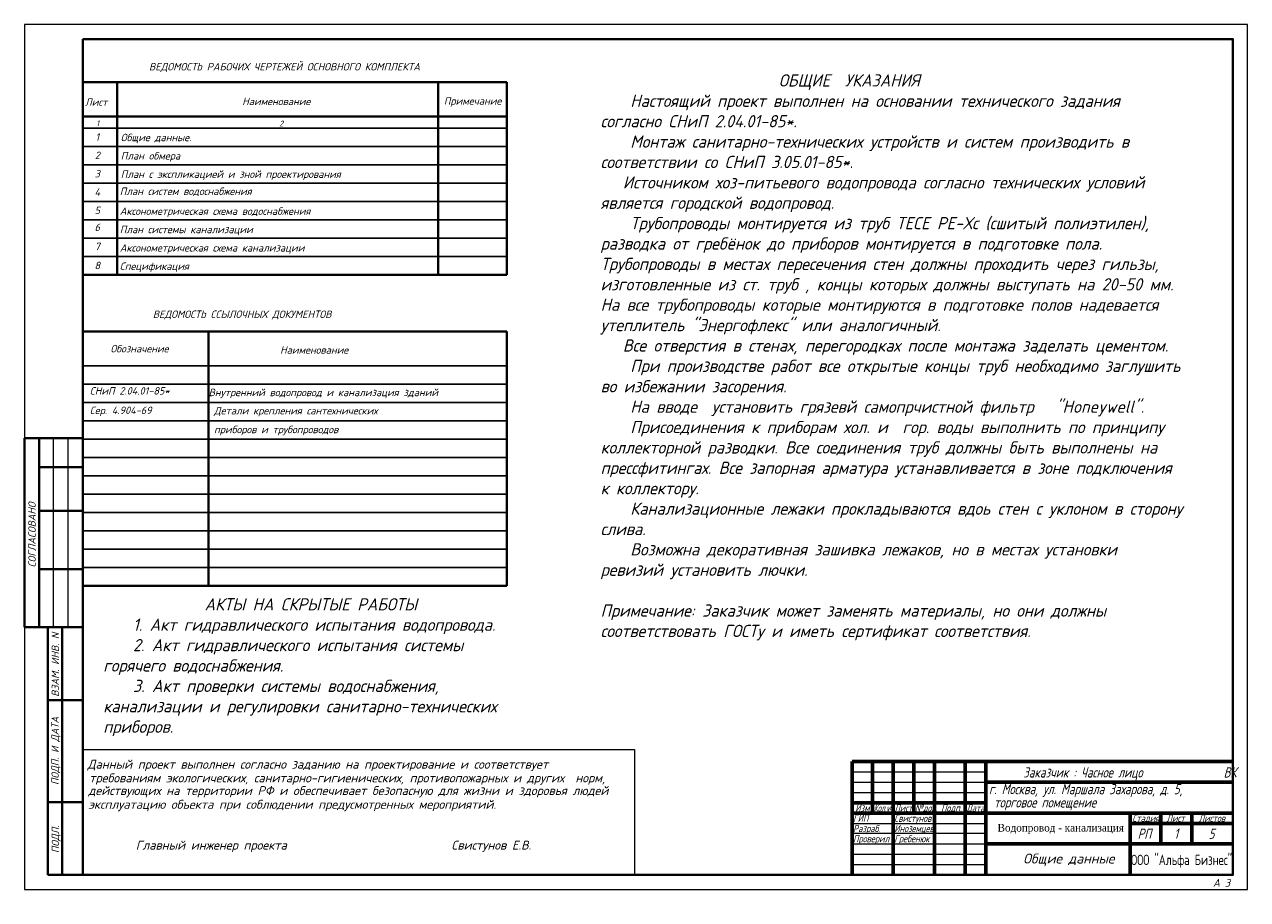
# Model space of a CAD drawing. Header units: millimetres. Extents: x 29132 to 328098784, y -63173 to 174059495.
# Tile 11 of 16: x 40262 to 44262, y 38831 to 41693. Entities that reach past the tile are written whole.
import ezdxf
from ezdxf.enums import TextEntityAlignment as Align

# ---------------------------------------------------------------- set-up
doc = ezdxf.new("R2010")
doc.units = ezdxf.units.MM
doc.linetypes.add('K5LT_BASIC', pattern=[0])
doc.linetypes.add('K5LT_THIN', pattern=[0])
doc.layers.get('0').update_dxf_attribs({"color": 1, "lineweight": 5})
doc.layers.add('format', color=7, linetype='Continuous')
doc.layers.add('ШТАМП', color=250, linetype='Continuous', lineweight=18)
doc.styles.add('KTEXTSTYLE', font='GOST_AU.SHX', dxfattribs={"width": 0.96, "height": 5})
doc.styles.add('ГОСТ', font='isocpeui.ttf', dxfattribs={"height": 4})

msp = doc.modelspace()

# ---------------------------------------------------------------- linework, layer by layer
at = {"color": 0, "ltscale": 20}
for p, q in [((40454.6, 39321.8), (42257.7, 39321.8)), ((42257.7, 39321.8), (42257.7, 38911.6))]:
    msp.add_line(p, q, dxfattribs=at)
at = {"color": 7, "linetype": 'K5LT_BASIC', "lineweight": 60}
for p, q in [((42968.7, 39282), (44214.5, 39282)), ((42968.7, 38911.6), (42968.7, 39282)), ((43036.1, 39248.3), (43036.1, 39282)), ((43103.4, 38911.6), (43103.4, 39282)), ((43170.7, 39248.3), (43170.7, 39282)), ((43238.1, 38911.6), (43238.1, 39282)), ((43339.1, 38911.6), (43339.1, 39282)), ((43406.4, 38911.6), (43406.4, 39282)), ((43036.1, 39214.7), (43036.1, 39248.3)), ((43170.7, 39214.7), (43170.7, 39248.3)), ((43036.1, 39181), (43036.1, 39214.7)), ((43170.7, 39181), (43170.7, 39214.7)), ((43406.4, 39214.7), (43877.8, 39214.7)), ((43877.8, 39214.7), (44214.5, 39214.7)), ((43036.1, 39147.3), (43036.1, 39181)), ((43170.7, 39147.3), (43170.7, 39181)), ((42968.7, 39147.3), (43103.4, 39147.3)), ((43036.1, 39113.6), (43036.1, 39147.3)), ((43103.4, 39147.3), (43238.1, 39147.3)), ((43170.7, 39113.6), (43170.7, 39147.3)), ((43238.1, 39147.3), (43339.1, 39147.3)), ((43339.1, 39147.3), (43406.4, 39147.3)), ((42968.7, 39113.6), (43103.4, 39113.6)), ((43103.4, 39113.6), (43238.1, 39113.6)), ((43238.1, 39113.6), (43339.1, 39113.6)), ((43339.1, 39113.6), (43406.4, 39113.6)), ((43406.4, 39113.6), (43877.8, 39113.6)), ((43877.8, 39113.6), (44214.5, 39113.6)), ((43877.8, 39012.6), (43877.8, 39113.6)), ((43978.8, 39012.6), (43978.8, 39113.6)), ((44079.8, 39012.6), (44079.8, 39113.6)), ((43877.8, 39080), (43978.8, 39080)), ((43978.8, 39080), (44079.8, 39080)), ((44079.8, 39080), (44214.5, 39080)), ((43406.4, 39012.6), (43877.8, 39012.6)), ((43877.8, 38911.6), (43877.8, 39012.6)), ((43877.8, 39012.6), (44214.5, 39012.6))]:
    msp.add_line(p, q, dxfattribs=at)
at = {"color": 7, "linetype": 'K5LT_THIN', "lineweight": 18}
for p, q in [((42968.7, 39248.3), (43406.4, 39248.3)), ((42968.7, 39214.7), (43406.4, 39214.7)), ((42968.7, 39181), (43406.4, 39181)), ((42968.7, 39080), (43406.4, 39080)), ((42968.7, 39047.5), (43406.4, 39047.5)), ((42968.7, 39012.6), (43406.4, 39012.6)), ((42968.7, 38979), (43406.4, 38979)), ((42968.7, 38945.3), (43406.4, 38945.3))]:
    msp.add_line(p, q, dxfattribs=at)
at = {"layer": 'format', "color": 0, "linetype": 'Continuous'}
for p, q in [((40452.6, 41353.7), (41840.1, 41353.7)), ((40452.6, 41293.7), (41840.1, 41293.7)), ((40452.6, 41233.7), (41840.1, 41233.7)), ((40452.6, 41173.7), (41840.1, 41173.7)), ((40452.6, 41113.7), (41840.1, 41113.7)), ((40452.6, 41053.7), (41840.1, 41053.7)), ((40452.6, 40993.7), (41840.1, 40993.7)), ((40452.6, 40933.7), (41840.1, 40933.7)), ((40452.6, 40873.7), (41840.1, 40873.7)), ((41840.1, 40576.4), (40452.6, 40576.4)), ((41840.1, 40516.4), (40452.6, 40516.4)), ((41840.1, 40456.4), (40452.6, 40456.4)), ((41840.1, 40396.4), (40452.6, 40396.4)), ((41840.1, 40336.4), (40452.6, 40336.4)), ((41840.1, 40276.4), (40452.6, 40276.4)), ((41840.1, 40216.4), (40452.6, 40216.4)), ((41840.1, 40156.4), (40452.6, 40156.4)), ((41840.1, 40096.4), (40452.6, 40096.4)), ((41840.1, 40036.4), (40452.6, 40036.4)), ((41840.1, 39976.4), (40452.6, 39976.4)), ((41840.1, 39916.4), (40452.6, 39916.4))]:
    msp.add_line(p, q, dxfattribs=at)
at = {"layer": 'ШТАМП', "color": 0, "lineweight": 40}
for p, q in [((41840.1, 41503.7), (40452.6, 41503.7)), ((40565.1, 41503.7), (40565.1, 40873.7)), ((41615.1, 41503.7), (41615.1, 40873.7)), ((41840.1, 41503.7), (41840.1, 40873.7)), ((40452.6, 41391.2), (41840.1, 41391.2)), ((40452.6, 40873.7), (41840.1, 40873.7)), ((40452.6, 40688.9), (41840.1, 40688.9)), ((40452.6, 40688.9), (40452.6, 40216.4)), ((40864.4, 39856.4), (40864.4, 40688.9)), ((41840.1, 40688.9), (41840.1, 39856.4)), ((41840.1, 39856.4), (40452.6, 39856.4))]:
    msp.add_line(p, q, dxfattribs=at)
at = {"layer": 'ШТАМП', "color": 7, "lineweight": 40}
for p, q in [((40262.1, 39722.1), (40262.1, 40339.2)), ((40263.1, 40340.2), (40452.6, 40340.2)), ((40309.8, 40245), (40309.8, 40340.2)), ((40309.8, 39721.1), (40309.8, 40245)), ((40309.8, 40245), (40452.6, 40245)), ((40309.8, 40102.1), (40452.6, 40102.1)), ((40309.8, 39911.6), (40452.6, 39911.6)), ((40263.1, 39721.1), (40452.6, 39721.1)), ((40338.3, 38911.6), (40338.3, 39721.1)), ((40385.9, 38911.6), (40385.9, 39721.1)), ((40338.3, 39483.1), (40452.6, 39483.1)), ((40338.3, 39149.7), (40452.6, 39149.7)), ((40338.3, 38911.6), (40452.6, 38911.6))]:
    msp.add_line(p, q, dxfattribs=at)
at = {"layer": 'ШТАМП', "color": 7}
for p, q in [((40357.4, 40245), (40357.4, 40340.2)), ((40405, 40245), (40405, 40340.2)), ((40452.6, 40292.6), (40452.6, 38911.6)), ((40357.4, 39721.1), (40357.4, 40245)), ((40405, 39721.1), (40405, 40245))]:
    msp.add_line(p, q, dxfattribs=at)
msp.add_lwpolyline([(40262.1, 41692.6), (40262.1, 38864), (44262.1, 38864), (44262.1, 41692.6)], close=True, dxfattribs=at)
at = {"layer": 'ШТАМП', "color": 7, "lineweight": 40}
msp.add_lwpolyline([(40452.6, 41645), (40452.6, 38911.6), (44214.5, 38911.6), (44214.5, 41645)], close=True, dxfattribs=at)
for centre, start, end in [((40263.1, 40339.2), 90, 180), ((40263.1, 39722.1), 180, 270)]:
    msp.add_arc(centre, 0.952, start, end, dxfattribs=at)

# ---------------------------------------------------------------- texts
at = {"color": 7, "attachment_point": 1, "style": 'KTEXTSTYLE'}
for s, insert, char_height in [('{\\fGOST type A|b0|i0|c204|p34;\\H2x;\\Q15;Заказчик\\fGOST type A|b0|i0|c0|p34; : \\fGOST type A|b0|i0|c204|p34;Часное лицо                ВК}', (43528.3, 39263.6), 16.835), ('{\\fGOST type A|b0|i0|c204|p34;\\H2x;\\Q15;г. Москва\\fGOST type A|b0|i0|c0|p34;, \\fGOST type A|b0|i0|c204|p34;ул\\fGOST type A|b0|i0|c0|p34;. \\fGOST type A|b0|i0|c204|p34;Маршала\\fGOST type A|b0|i0|c0|p34; \\fGOST type A|b0|i0|c204|p34;Захарова\\fGOST type A|b0|i0|c0|p34;, \\fGOST type A|b0|i0|c204|p34;д\\fGOST type A|b0|i0|c0|p34;. 5, }', (43416.6, 39209), 16.835), ('{\\fGOST type A|b0|i0|c204|p34;\\H1.4x;\\Q15;Изм\\fGOST type A|b0|i0|c0|p34;.}', (42979.2, 39142.2), 16.835), ('{\\fGOST type A|b0|i0|c204|p34;\\H1.4x;\\Q15;\\W0.73;Кол\\fGOST type A|b0|i0|c0|p34;.\\fGOST type A|b0|i0|c204|p34;уч\\Fgost_au|c204;.}', (43040, 39142.1), 16.835), ('{\\fGOST type A|b0|i0|c204|p34;\\H1.4x;\\Q15;\\W0.85;Лист}', (43107.2, 39142.1), 16.835), ('{\\fGOST type A|b0|i0|c204|p34;\\H1.4x;\\Q15;\\W0.84;№док\\fGOST type A|b0|i0|c0|p34;.}', (43174.6, 39142.1), 16.835), ('{\\fGOST type A|b0|i0|c204|p34;\\H1.4x;\\Q15;Подп\\Fgost_au|c204;.}', (43260.1, 39142.2), 16.835), ('{\\fGOST type A|b0|i0|c204|p34;\\H1.4x;\\Q15;\\W0.85;Дата}', (43342.9, 39142.1), 16.835), ('{\\fGOST type A|b0|i0|c0|p34;\\H2x;\\Q15; \\fGOST type A|b0|i0|c204|p34;торговое помещение}', (43416.6, 39165.5), 16.835), ('{\\fGOST type A|b0|i0|c204|p34;\\H1.4x;\\Q15;ГИП}', (42972.1, 39108.4), 16.835), ('{\\fGOST type A|b0|i0|c204|p34;\\H1.4x;\\Q15;\\W0.95;Свистунов}', (43106.8, 39108.4), 16.835), ('{\\fGOST type A|b0|i0|c204|p34;\\H1.4x;\\Q15;Стадия}', (43885.3, 39108.6), 16.835), ('{\\fGOST type A|b0|i0|c204|p34;\\H1.4x;\\Q15;Лист}', (43997, 39108.6), 16.835), ('{\\fGOST type A|b0|i0|c204|p34;\\H1.4x;\\Q15;Листов}', (44102.4, 39108.6), 16.835), ('{\\fGOST type A|b0|i0|c204|p34;\\H1.4x;\\Q15;Разраб\\fGOST type A|b0|i0|c0|p34;.}', (42972.1, 39074.8), 16.835), ('{\\fGOST type A|b0|i0|c204|p34;\\H1.4x;\\Q15;Проверил}', (42972.1, 39041.7), 16.835), ('{\\fGOST type A|b0|i0|c204|p34;\\H1.4x;\\Q15;\\W0.95;Иноземцев}', (43106.8, 39074.8), 16.835), ('{\\fGOST type A|b0|i0|c204|p34;\\H1.4x;\\Q15;Гребенюк}', (43106.8, 39041.7), 16.835), ('{\\fTimes New Roman CYR|b0|i0|c204|p18;Водопровод - канализация}', (43444.6, 39078.4), 25.136), ('{\\fGOST type A|b0|i0|c204|p34;\\H2x;\\Q15;РП}', (43902.7, 39062.9), 16.835), ('{\\fGOST type A|b0|i0|c204|p34;\\H2x;\\Q15;1}', (44022, 39062.9), 16.835), ('{\\fGOST type A|b0|i0|c204|p34;\\H2x;\\Q15;5}', (44134.9, 39062.9), 16.835), ('{\\fGOST type A|b0|i0|c204|p34;\\H2x;\\W0.94;ООО\\fGOST type A|b0|i0|c0|p34; "\\fGOST type A|b0|i0|c204|p34;Альфа\\fGOST type A|b0|i0|c0|p34; \\fGOST type A|b0|i0|c204|p34;Бизнес\\fGOST type A|b0|i0|c0|p34;"}', (43881.3, 38977.4), 16.835)]:
    msp.add_mtext(s, dxfattribs=dict(at, insert=insert, char_height=char_height))
at = {"layer": 'format', "color": 7, "char_height": 40, "attachment_point": 1}
for s, insert, width in [('{\\fGOST type B|b0|i1|c0|p34;                        \\fGOST type B|b0|i1|c204|p34;ОБЩИЕ\\fGOST type B|b0|i1|c0|p34;  \\fGOST type B|b0|i1|c204|p34;УКАЗАНИЯ\\fGOST type B|b0|i1|c0|p34;\\P    \\fGOST type B|b0|i1|c204|p34;Настоящий\\fGOST type B|b0|i1|c0|p34; \\fGOST type B|b0|i1|c204|p34;проект\\fGOST type B|b0|i1|c0|p34; \\fGOST type B|b0|i1|c204|p34;выполнен\\fGOST type B|b0|i1|c0|p34; \\fGOST type B|b0|i1|c204|p34;на\\fGOST type B|b0|i1|c0|p34; \\fGOST type B|b0|i1|c204|p34;основании\\fGOST type B|b0|i1|c0|p34; \\fGOST type B|b0|i1|c204|p34;технического\\fGOST type B|b0|i1|c0|p34; \\fGOST type B|b0|i1|c204|p34;задания\\fGOST type B|b0|i1|c0|p34; \\fGOST type B|b0|i1|c204|p34;согласно\\fGOST type B|b0|i1|c0|p34; \\fGOST type B|b0|i1|c204|p34;СНиП\\fGOST type B|b0|i1|c0|p34; 2.04.01-85*.\\P    \\fGOST type B|b0|i1|c204|p34;Монтаж\\fGOST type B|b0|i1|c0|p34; \\fGOST type B|b0|i1|c204|p34;санитарно\\fGOST type B|b0|i1|c0|p34;-\\fGOST type B|b0|i1|c204|p34;технических\\fGOST type B|b0|i1|c0|p34; \\fGOST type B|b0|i1|c204|p34;устройств\\fGOST type B|b0|i1|c0|p34; \\fGOST type B|b0|i1|c204|p34;и\\fGOST type B|b0|i1|c0|p34; \\fGOST type B|b0|i1|c204|p34;систем\\fGOST type B|b0|i1|c0|p34; \\fGOST type B|b0|i1|c204|p34;производить\\fGOST type B|b0|i1|c0|p34; \\fGOST type B|b0|i1|c204|p34;в\\fGOST type B|b0|i1|c0|p34; \\fGOST type B|b0|i1|c204|p34;соответствии\\fGOST type B|b0|i1|c0|p34; \\fGOST type B|b0|i1|c204|p34;со\\fGOST type B|b0|i1|c0|p34; \\fGOST type B|b0|i1|c204|p34;СНиП\\fGOST type B|b0|i1|c0|p34; 3.05.01-85*. \\P   \\fGOST type B|b0|i1|c204|p34;Источником\\fGOST type B|b0|i1|c0|p34; \\fGOST type B|b0|i1|c204|p34;хоз\\fGOST type B|b0|i1|c0|p34;-\\fGOST type B|b0|i1|c204|p34;питьевого\\fGOST type B|b0|i1|c0|p34; \\fGOST type B|b0|i1|c204|p34;водопровода\\fGOST type B|b0|i1|c0|p34; \\fGOST type B|b0|i1|c204|p34;согласно\\fGOST type B|b0|i1|c0|p34; \\fGOST type B|b0|i1|c204|p34;технических\\fGOST type B|b0|i1|c0|p34; \\fGOST type B|b0|i1|c204|p34;условий\\fGOST type B|b0|i1|c0|p34; \\fGOST type B|b0|i1|c204|p34;является\\fGOST type B|b0|i1|c0|p34; \\fGOST type B|b0|i1|c204|p34;городской водопровод\\fGOST type B|b0|i1|c0|p34;.\\P    \\fGOST type B|b0|i1|c204|p34;Трубопроводы\\fGOST type B|b0|i1|c0|p34; \\fGOST type B|b0|i1|c204|p34;монтируется\\fGOST type B|b0|i1|c0|p34; \\fGOST type B|b0|i1|c204|p34;из\\fGOST type B|b0|i1|c0|p34; \\fGOST type B|b0|i1|c204|p34;труб ТЕСЕ РЕ-Хс (сшитый полиэтилен)\\fGOST type B|b0|i1|c0|p34;,  \\fGOST type B|b0|i1|c204|p34;разводка\\fGOST type B|b0|i1|c0|p34; \\fGOST type B|b0|i1|c204|p34;от\\fGOST type B|b0|i1|c0|p34; \\fGOST type B|b0|i1|c204|p34;гребёнок\\fGOST type B|b0|i1|c0|p34; \\fGOST type B|b0|i1|c204|p34;до\\fGOST type B|b0|i1|c0|p34; \\fGOST type B|b0|i1|c204|p34;приборов\\fGOST type B|b0|i1|c0|p34; \\fGOST type B|b0|i1|c204|p34;монтируется в подготовке пола.\\fGOST type B|b0|i1|c0|p34;    \\fGOST type B|b0|i1|c204|p34;Трубопроводы\\fGOST type B|b0|i1|c0|p34; \\fGOST type B|b0|i1|c204|p34;в\\fGOST type B|b0|i1|c0|p34; \\fGOST type B|b0|i1|c204|p34;местах\\fGOST type B|b0|i1|c0|p34; \\fGOST type B|b0|i1|c204|p34;пересечения\\fGOST type B|b0|i1|c0|p34; \\fGOST type B|b0|i1|c204|p34;стен\\fGOST type B|b0|i1|c0|p34; \\fGOST type B|b0|i1|c204|p34;должны\\fGOST type B|b0|i1|c0|p34; \\fGOST type B|b0|i1|c204|p34;проходить\\fGOST type B|b0|i1|c0|p34; \\fGOST type B|b0|i1|c204|p34;через\\fGOST type B|b0|i1|c0|p34; \\fGOST type B|b0|i1|c204|p34;гильзы\\fGOST type B|b0|i1|c0|p34;, \\fGOST type B|b0|i1|c204|p34;изготовленные\\fGOST type B|b0|i1|c0|p34; \\fGOST type B|b0|i1|c204|p34;из\\fGOST type B|b0|i1|c0|p34; \\fGOST type B|b0|i1|c204|p34;ст\\fGOST type B|b0|i1|c0|p34;. \\fGOST type B|b0|i1|c204|p34;труб\\fGOST type B|b0|i1|c0|p34; , \\fGOST type B|b0|i1|c204|p34;концы\\fGOST type B|b0|i1|c0|p34; \\fGOST type B|b0|i1|c204|p34;которых\\fGOST type B|b0|i1|c0|p34; \\fGOST type B|b0|i1|c204|p34;должны\\fGOST type B|b0|i1|c0|p34; \\fGOST type B|b0|i1|c204|p34;выступать\\fGOST type B|b0|i1|c0|p34; \\fGOST type B|b0|i1|c204|p34;на\\fGOST type B|b0|i1|c0|p34; 20-50 \\fGOST type B|b0|i1|c204|p34;мм\\fGOST type B|b0|i1|c0|p34;. \\fGOST type B|b0|i1|c204|p34;На все трубопроводы которые монтируются в подготовке полов надевается утеплитель "Энергофлекс" или аналогичный.\\P \\fGOST type B|b0|i1|c0|p34;  \\fGOST type B|b0|i1|c204|p34;Все\\fGOST type B|b0|i1|c0|p34; \\fGOST type B|b0|i1|c204|p34;отверстия\\fGOST type B|b0|i1|c0|p34; \\fGOST type B|b0|i1|c204|p34;в\\fGOST type B|b0|i1|c0|p34; \\fGOST type B|b0|i1|c204|p34;стенах\\fGOST type B|b0|i1|c0|p34;, \\fGOST type B|b0|i1|c204|p34;перегородках\\fGOST type B|b0|i1|c0|p34; \\fGOST type B|b0|i1|c204|p34;после\\fGOST type B|b0|i1|c0|p34; \\fGOST type B|b0|i1|c204|p34;монтажа\\fGOST type B|b0|i1|c0|p34; \\fGOST type B|b0|i1|c204|p34;заделать\\fGOST type B|b0|i1|c0|p34; \\fGOST type B|b0|i1|c204|p34;цементом\\fGOST type B|b0|i1|c0|p34;.\\P    \\fGOST type B|b0|i1|c204|p34;При\\fGOST type B|b0|i1|c0|p34; \\fGOST type B|b0|i1|c204|p34;производстве\\fGOST type B|b0|i1|c0|p34; \\fGOST type B|b0|i1|c204|p34;работ\\fGOST type B|b0|i1|c0|p34; \\fGOST type B|b0|i1|c204|p34;все\\fGOST type B|b0|i1|c0|p34; \\fGOST type B|b0|i1|c204|p34;открытые\\fGOST type B|b0|i1|c0|p34; \\fGOST type B|b0|i1|c204|p34;концы\\fGOST type B|b0|i1|c0|p34; \\fGOST type B|b0|i1|c204|p34;труб\\fGOST type B|b0|i1|c0|p34; \\fGOST type B|b0|i1|c204|p34;необходимо\\fGOST type B|b0|i1|c0|p34; \\fGOST type B|b0|i1|c204|p34;заглушить\\fGOST type B|b0|i1|c0|p34; \\fGOST type B|b0|i1|c204|p34;во\\fGOST type B|b0|i1|c0|p34; \\fGOST type B|b0|i1|c204|p34;избежании\\fGOST type B|b0|i1|c0|p34; \\fGOST type B|b0|i1|c204|p34;засорения\\fGOST type B|b0|i1|c0|p34;.\\P    \\fGOST type B|b0|i1|c204|p34;На\\fGOST type B|b0|i1|c0|p34; \\fGOST type B|b0|i1|c204|p34;вводе\\fGOST type B|b0|i1|c0|p34;  \\fGOST type B|b0|i1|c204|p34;установить\\fGOST type B|b0|i1|c0|p34; \\fGOST type B|b0|i1|c204|p34;грязевй\\fGOST type B|b0|i1|c0|p34; \\fGOST type B|b0|i1|c204|p34;самопрчистной\\fGOST type B|b0|i1|c0|p34; \\fGOST type B|b0|i1|c204|p34;фильтр\\fGOST type B|b0|i1|c0|p34;   "Honeywell".\\P    \\fGOST type B|b0|i1|c204|p34;Присоединения\\fGOST type B|b0|i1|c0|p34; \\fGOST type B|b0|i1|c204|p34;к\\fGOST type B|b0|i1|c0|p34; \\fGOST type B|b0|i1|c204|p34;приборам\\fGOST type B|b0|i1|c0|p34; \\fGOST type B|b0|i1|c204|p34;хол\\fGOST type B|b0|i1|c0|p34;. \\fGOST type B|b0|i1|c204|p34;и\\fGOST type B|b0|i1|c0|p34;  \\fGOST type B|b0|i1|c204|p34;гор\\fGOST type B|b0|i1|c0|p34;. \\fGOST type B|b0|i1|c204|p34;воды\\fGOST type B|b0|i1|c0|p34; \\fGOST type B|b0|i1|c204|p34;выполнить\\fGOST type B|b0|i1|c0|p34; \\fGOST type B|b0|i1|c204|p34;по\\fGOST type B|b0|i1|c0|p34; \\fGOST type B|b0|i1|c204|p34;принципу\\fGOST type B|b0|i1|c0|p34; \\fGOST type B|b0|i1|c204|p34;коллекторной\\fGOST type B|b0|i1|c0|p34; \\fGOST type B|b0|i1|c204|p34;разводки\\fGOST type B|b0|i1|c0|p34;. \\fGOST type B|b0|i1|c204|p34;Все\\fGOST type B|b0|i1|c0|p34; \\fGOST type B|b0|i1|c204|p34;соединения\\fGOST type B|b0|i1|c0|p34; \\fGOST type B|b0|i1|c204|p34;труб\\fGOST type B|b0|i1|c0|p34; \\fGOST type B|b0|i1|c204|p34;должны\\fGOST type B|b0|i1|c0|p34; \\fGOST type B|b0|i1|c204|p34;быть\\fGOST type B|b0|i1|c0|p34; \\fGOST type B|b0|i1|c204|p34;выполнены\\fGOST type B|b0|i1|c0|p34; \\fGOST type B|b0|i1|c204|p34;на\\fGOST type B|b0|i1|c0|p34; \\fGOST type B|b0|i1|c204|p34;прессфитингах\\fGOST type B|b0|i1|c0|p34;. \\fGOST type B|b0|i1|c204|p34;Все\\fGOST type B|b0|i1|c0|p34; \\fGOST type B|b0|i1|c204|p34;запорная арматура\\fGOST type B|b0|i1|c0|p34; \\fGOST type B|b0|i1|c204|p34;устанавливается\\fGOST type B|b0|i1|c0|p34; \\fGOST type B|b0|i1|c204|p34;в\\fGOST type B|b0|i1|c0|p34; \\fGOST type B|b0|i1|c204|p34;зоне\\fGOST type B|b0|i1|c0|p34; \\fGOST type B|b0|i1|c204|p34;подключения\\fGOST type B|b0|i1|c0|p34; \\fGOST type B|b0|i1|c204|p34;к\\fGOST type B|b0|i1|c0|p34; \\fGOST type B|b0|i1|c204|p34;коллектору\\fGOST type B|b0|i1|c0|p34;. \\fGOST type B|b0|i1|c204|p34;\\P    Канализационные лежаки прокладываются вдоь стен с уклоном в сторону слива.\\P    Возможна декоративная зашивка лежаков, но в местах установки ревизий установить лючки.\\P\\P\\C1;Примечание:\\C7; Заказчик может заменять материалы, но они должны соответствовать ГОСТу и иметь сертификат соответствия.\\fGOST type B|b0|i1|c0|p34;\\P\\fGOST type B|b0|i0|c0|p34;\\P\\fArial CYR|b0|i0|c204|p34;   }', (42146.3, 41529.6), 1905.231), ('{\\fArial|b0|i0|c204|p34; \\fGOST type B|b0|i0|c0|p34;             \\fGOST type B|b0|i1|c204|p34;АКТЫ\\fGOST type B|b0|i1|c0|p34; \\fGOST type B|b0|i1|c204|p34;НА\\fGOST type B|b0|i1|c0|p34; \\fGOST type B|b0|i1|c204|p34;СКРЫТЫЕ\\fGOST type B|b0|i1|c0|p34; \\fGOST type B|b0|i1|c204|p34;РАБОТЫ\\fGOST type B|b0|i1|c0|p34;\\P    1. \\fGOST type B|b0|i1|c204|p34;Акт\\fGOST type B|b0|i1|c0|p34; \\fGOST type B|b0|i1|c204|p34;гидравлического\\fGOST type B|b0|i1|c0|p34; \\fGOST type B|b0|i1|c204|p34;испытания\\fGOST type B|b0|i1|c0|p34; \\fGOST type B|b0|i1|c204|p34;водопровода\\fGOST type B|b0|i1|c0|p34;.\\P    2. \\fGOST type B|b0|i1|c204|p34;Акт\\fGOST type B|b0|i1|c0|p34; \\fGOST type B|b0|i1|c204|p34;гидравлического\\fGOST type B|b0|i1|c0|p34; \\fGOST type B|b0|i1|c204|p34;испытания\\fGOST type B|b0|i1|c0|p34; \\fGOST type B|b0|i1|c204|p34;системы\\fGOST type B|b0|i1|c0|p34; \\fGOST type B|b0|i1|c204|p34;горячего\\fGOST type B|b0|i1|c0|p34; \\fGOST type B|b0|i1|c204|p34;водоснабжения\\fGOST type B|b0|i1|c0|p34;.\\P    3. \\fGOST type B|b0|i1|c204|p34;Акт\\fGOST type B|b0|i1|c0|p34; \\fGOST type B|b0|i1|c204|p34;проверки\\fGOST type B|b0|i1|c0|p34; \\fGOST type B|b0|i1|c204|p34;системы\\fGOST type B|b0|i1|c0|p34; \\fGOST type B|b0|i1|c204|p34;водоснабжения\\fGOST type B|b0|i1|c0|p34;, \\fGOST type B|b0|i1|c204|p34;канализации\\fGOST type B|b0|i1|c0|p34; \\fGOST type B|b0|i1|c204|p34;и\\fGOST type B|b0|i1|c0|p34; \\fGOST type B|b0|i1|c204|p34;регулировки\\fGOST type B|b0|i1|c0|p34; \\fGOST type B|b0|i1|c204|p34;санитарно\\fGOST type B|b0|i1|c0|p34;-\\fGOST type B|b0|i1|c204|p34;технических\\fGOST type B|b0|i1|c0|p34; \\fGOST type B|b0|i1|c204|p34;приборов\\fGOST type B|b0|i1|c0|p34;.\\P\\fGOST type B|b0|i0|c0|p34;   }', (40519.8, 39816.3), 1324.783)]:
    msp.add_mtext(s, dxfattribs=dict(at, insert=insert, width=width))
at = {"layer": 'ШТАМП', "color": 0, "style": 'ГОСТ'}
for s, height, p in [('ВЕДОМОСТЬ РАБОЧИХ ЧЕРТЕЖЕЙ ОСНОВНОГО КОМПЛЕКТА', 24.298, (40669.4, 41542.1)), ('Лист', 24.3, (40460.1, 41426.6)), ('Наименование', 24.298, (40974.2, 41428.7)), ('Примечание', 24.3, (41633.7, 41430.3)), ('Общие данные.', 24.298, (40577, 41310.8)), ('План обмера', 24.298, (40577, 41250.8)), ('План с экспликацией и зной проектирования', 24.298, (40577, 41190.8)), ('План систем водоснабжения', 24.298, (40573.9, 41135)), ('Аксонометрическая схема водоснабжения', 24.298, (40573.9, 41069.9)), ('План системы канализации', 24.298, (40573.9, 41009.9)), ('Аксонометрическая схема канализации', 24.298, (40573.9, 40949.9)), ('Спецификация', 24.298, (40573.9, 40889.9)), ('ВЕДОМОСТЬ ССЫЛОЧНЫХ ДОКУМЕНТОВ', 24.298, (40682, 40732.8)), ('Обозначение', 24.298, (40543.4, 40620.1)), ('Наименование', 24.298, (41098.2, 40615.9)), ('СНиП 2.04.01-85*', 24.298, (40475.9, 40482.2)), ('Внутренний водопровод и канализация зданий', 24.298, (40864.4, 40477)), ('Сер. 4.904-69', 24.298, (40475.9, 40418.4)), ('Детали крепления сантехнических', 24.298, (40882.1, 40417.3)), ('приборов и трубопроводов', 24.298, (40882.1, 40355.8)), ('Данный проект выполнен согласно заданию на проектирование и соответствует', 29.158, (40468.3, 39258.7)), ('требованиям экологических, санитарно-гигиенических, противопожарных и других  норм, ', 29.158, (40474, 39214)), ('действующих на территории РФ и обеспечивает безопасную для жизни и здоровья людей', 29.158, (40471, 39172.6)), ('эксплуатацию объекта при соблюдении предусмотренных мероприятий.', 29.158, (40471, 39127.6)), ('Главный инженер проекта                             Свистунов Е.В. ', 29.158, (40626.1, 38994.1))]:
    msp.add_text(s, height=height, dxfattribs=at).set_placement(p)
for s, height, p in [('1', 18.9, (40501.7, 41369.6)), ('2', 18.9, (41102, 41368.7)), ('1', 24.3, (40500.3, 41324.4)), ('2', 24.3, (40500.3, 41264.4)), ('3', 24.3, (40500.3, 41204.4)), ('4', 24.3, (40500.3, 41144.4)), ('5', 24.3, (40500.3, 41084.4)), ('6', 24.3, (40500.3, 41029.3)), ('7', 24.3, (40500.3, 40966.5)), ('8', 24.3, (40500.3, 40904.4))]:
    msp.add_text(s, height=height, dxfattribs=at).set_placement(p, align=Align.MIDDLE)
at = {"layer": 'ШТАМП', "color": 7, "style": 'ГОСТ'}
for s, p in [('СОГЛАСОВАНО', (40287, 39917.3)), ('ВЗАМ. ИНВ. N', (40363.1, 39493.9)), ('ПОДП. И ДАТА', (40362.4, 39205.3)), ('ПОДЛ.', (40363.4, 38982.6))]:
    msp.add_text(s, height=23.94, rotation=90, dxfattribs=at).set_placement(p, align=Align.MIDDLE_LEFT)
msp.add_text('Общие данные', height=32.398, dxfattribs=at).set_placement((43528.4, 38948.7))
msp.add_text('А 3', height=25.14, dxfattribs=at).set_placement((44177.3, 38885.6), align=Align.MIDDLE)

doc.saveas('drawing.dxf')
